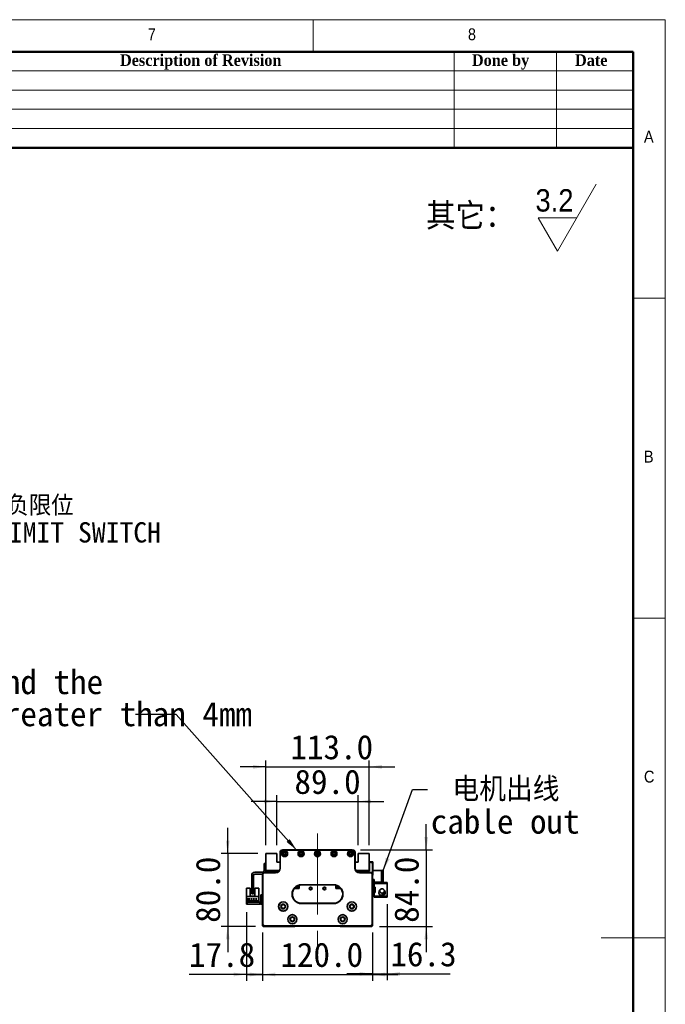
# Model space of a CAD drawing. Header units: millimetres. Extents: x 35 to 2905, y 35 to 2044.
# Tile 7 of 7: x 2199 to 2905, y 967 to 2044. Entities that reach past the tile are written whole.
import ezdxf

# ---------------------------------------------------------------- set-up
doc = ezdxf.new("R2010")
doc.units = ezdxf.units.MM
doc.header["$LTSCALE"] = 7
doc.linetypes.add('CENTERX2', pattern=[20.32, 12.7, -2.54, 2.54, -2.54])
doc.layers.add('黑色实线', color=7, linetype='Continuous')
doc.styles.add('SLDTEXTSTYLE0', font='Gothic.ttf', dxfattribs={"width": 0.913, "bigfont": 'bigfont'})
doc.styles.add('SLDTEXTSTYLE1', font='Gothic.ttf', dxfattribs={"width": 0.913})
doc.styles.add('SLDTEXTSTYLE2', font='timesbd.ttf', dxfattribs={"width": 0.933})
doc.styles.add('SLDTEXTSTYLE8', font='txt')
doc.styles.add('SLDTEXTSTYLE9', font='txt', dxfattribs={"bigfont": 'bigfont'})
doc.dimstyles.new('SLDDIMSTYLE0', dxfattribs={"dimtxt": 26.6, "dimasz": 14, "dimexe": 0, "dimexo": 0.0625, "dimgap": 6.65, "dimtad": 2, "dimdec": 1, "dimrnd": 1e-09, "dimzin": 4, "dimdsep": 46, "dimtxsty": 'SLDTEXTSTYLE8', "dimsah": 1, "dimcen": 0.09, "dimadec": 0, "dimazin": 1, "dimtfac": 1, "dimtdec": 1, "dimtmove": 0, "dimatfit": 0, "dimfxl": 0, "dimfrac": 2, "dimtolj": 1, "dimtzin": 12, "dimarcsym": 0})
doc.dimstyles.new('SLDDIMSTYLE1', dxfattribs={"dimtxt": 26.6, "dimasz": 14, "dimexe": 0, "dimexo": 0.0625, "dimgap": 6.65, "dimtad": 2, "dimdec": 1, "dimrnd": 1e-09, "dimzin": 12, "dimdsep": 46, "dimtxsty": 'SLDTEXTSTYLE8', "dimsah": 1, "dimcen": 0.09, "dimadec": 0, "dimazin": 3, "dimtfac": 1, "dimtdec": 1, "dimtmove": 0, "dimatfit": 0, "dimfxl": 0, "dimfrac": 2, "dimtolj": 1, "dimtzin": 12, "dimarcsym": 0})
doc.dimstyles.new('SLDDIMSTYLE2', dxfattribs={"dimtxt": 0.18, "dimasz": 14, "dimexe": 0, "dimexo": 0.0625, "dimgap": 0, "dimtad": 0, "dimtih": 1, "dimtoh": 1, "dimdec": 0, "dimrnd": 1e-09, "dimzin": 0, "dimdsep": 46, "dimtxsty": 'Standard', "dimsah": 1, "dimcen": 0.09, "dimadec": 0, "dimazin": 0, "dimtfac": 14, "dimtdec": 0, "dimtofl": 0, "dimtmove": 0, "dimatfit": 3, "dimfxl": 0, "dimfrac": 2, "dimtolj": 1, "dimtzin": 0, "dimarcsym": 0})

# ---------------------------------------------------------------- blocks, each defined once
blk = doc.blocks.new('SW_SFSYMBOL_0')
at = {"color": 0, "linetype": 'Continuous', "lineweight": 18}
for p, q in [((24, -36.7), (66.5, 36.8)), ((24, -36.7), (2.8, 0)), ((45.2, 0), (2.8, 0))]:
    blk.add_line(p, q, dxfattribs=at)
at = {"color": 0, "linetype": 'Continuous', "lineweight": 18, "insert": (0, 31.3), "char_height": 24.5, "attachment_point": 1, "style": 'SLDTEXTSTYLE1'}
blk.add_mtext('3.2', dxfattribs=at)
blk = doc.blocks.new('_D')
at = {"layer": '黑色实线'}
for p, q in [((2464.7, 1045.6), (2464.7, 992.6)), ((2584.7, 1045.6), (2584.7, 992.6)), ((2464.7, 999.6), (2436.7, 999.6)), ((2464.7, 999.6), (2584.7, 999.6)), ((2584.7, 999.6), (2612.7, 999.6))]:
    blk.add_line(p, q, dxfattribs=at)
for points in [[(2464.7, 999.6), (2450.7, 1001.7), (2450.7, 997.5)], [(2584.7, 999.6), (2598.7, 997.5), (2598.7, 1001.7)]]:
    blk.add_solid(points, dxfattribs=at)
at = {"layer": '黑色实线', "insert": (2484.1, 1034.5), "char_height": 26.6, "attachment_point": 1, "style": 'SLDTEXTSTYLE8'}
blk.add_mtext('120.0', dxfattribs=at)
blk = doc.blocks.new('_D_1')
at = {"layer": '黑色实线'}
for p, q in [((2446.9, 1067.8), (2446.9, 992.6)), ((2464.7, 1045.6), (2464.7, 992.6)), ((2446.9, 999.6), (2384.2, 999.6)), ((2446.9, 999.6), (2464.7, 999.6)), ((2464.7, 999.6), (2492.7, 999.6))]:
    blk.add_line(p, q, dxfattribs=at)
for points in [[(2446.9, 999.6), (2432.9, 1001.7), (2432.9, 997.5)], [(2464.7, 999.6), (2478.7, 997.5), (2478.7, 1001.7)]]:
    blk.add_solid(points, dxfattribs=at)
at = {"layer": '黑色实线', "insert": (2384.2, 1034.5), "char_height": 26.6, "attachment_point": 1, "style": 'SLDTEXTSTYLE8'}
blk.add_mtext('17.8', dxfattribs=at)
blk = doc.blocks.new('_D_2')
at = {"layer": '黑色实线'}
for p, q in [((2601, 1076.4), (2601, 993.2)), ((2584.7, 1045.6), (2584.7, 993.2)), ((2584.7, 1000.2), (2556.7, 1000.2)), ((2584.7, 1000.2), (2601, 1000.2)), ((2601, 1000.2), (2669.9, 1000.2))]:
    blk.add_line(p, q, dxfattribs=at)
for points in [[(2584.7, 1000.2), (2570.7, 1002.3), (2570.7, 998.1)], [(2601, 1000.2), (2615, 998.1), (2615, 1002.3)]]:
    blk.add_solid(points, dxfattribs=at)
at = {"layer": '黑色实线', "insert": (2604.4, 1035.1), "char_height": 26.6, "attachment_point": 1, "style": 'SLDTEXTSTYLE8'}
blk.add_mtext('16.3', dxfattribs=at)
blk = doc.blocks.new('_D_3')
at = {"layer": '黑色实线'}
for p, q in [((2643.6, 1136), (2643.6, 1164)), ((2571.6, 1136), (2650.6, 1136)), ((2643.6, 1136), (2643.6, 1052)), ((2592.6, 1052), (2650.6, 1052)), ((2643.6, 1052), (2643.6, 1024))]:
    blk.add_line(p, q, dxfattribs=at)
for points in [[(2643.6, 1136), (2645.7, 1150), (2641.5, 1150)], [(2643.6, 1052), (2641.5, 1038), (2645.7, 1038)]]:
    blk.add_solid(points, dxfattribs=at)
at = {"layer": '黑色实线', "insert": (2608.7, 1056.1), "char_height": 26.6, "attachment_point": 1, "rotation": 90, "style": 'SLDTEXTSTYLE8'}
blk.add_mtext('84.0', dxfattribs=at)
blk = doc.blocks.new('_D_4')
at = {"layer": '黑色实线'}
for p, q in [((2480.2, 1140.9), (2480.2, 1195.8)), ((2569.2, 1140.9), (2569.2, 1195.8)), ((2480.2, 1188.8), (2452.2, 1188.8)), ((2480.2, 1188.8), (2569.2, 1188.8)), ((2569.2, 1188.8), (2597.2, 1188.8))]:
    blk.add_line(p, q, dxfattribs=at)
for points in [[(2480.2, 1188.8), (2466.2, 1190.9), (2466.2, 1186.7)], [(2569.2, 1188.8), (2583.2, 1186.7), (2583.2, 1190.9)]]:
    blk.add_solid(points, dxfattribs=at)
at = {"layer": '黑色实线', "insert": (2499.5, 1223.7), "char_height": 26.6, "attachment_point": 1, "style": 'SLDTEXTSTYLE8'}
blk.add_mtext('89.0', dxfattribs=at)
blk = doc.blocks.new('_D_5')
at = {"layer": '黑色实线'}
for p, q in [((2468.2, 1140.9), (2468.2, 1233.7)), ((2581.2, 1140.9), (2581.2, 1233.7)), ((2468.2, 1226.7), (2440.2, 1226.7)), ((2468.2, 1226.7), (2581.2, 1226.7)), ((2581.2, 1226.7), (2609.2, 1226.7))]:
    blk.add_line(p, q, dxfattribs=at)
for points in [[(2468.2, 1226.7), (2454.2, 1228.8), (2454.2, 1224.6)], [(2581.2, 1226.7), (2595.2, 1224.6), (2595.2, 1228.8)]]:
    blk.add_solid(points, dxfattribs=at)
at = {"layer": '黑色实线', "insert": (2495.1, 1261.6), "char_height": 26.6, "attachment_point": 1, "style": 'SLDTEXTSTYLE8'}
blk.add_mtext('113.0', dxfattribs=at)
blk = doc.blocks.new('_D_6')
at = {"layer": '黑色实线'}
for p, q in [((2426.5, 1132), (2426.5, 1160)), ((2459.3, 1132), (2419.5, 1132)), ((2426.5, 1132), (2426.5, 1052)), ((2456.8, 1052), (2419.5, 1052)), ((2426.5, 1052), (2426.5, 1024))]:
    blk.add_line(p, q, dxfattribs=at)
for points in [[(2426.5, 1132), (2428.6, 1146), (2424.4, 1146)], [(2426.5, 1052), (2424.4, 1038), (2428.6, 1038)]]:
    blk.add_solid(points, dxfattribs=at)
at = {"layer": '黑色实线', "insert": (2391.6, 1056.1), "char_height": 26.6, "attachment_point": 1, "rotation": 90, "style": 'SLDTEXTSTYLE8'}
blk.add_mtext('80.0', dxfattribs=at)
blk = doc.blocks.new('SW_NOTE_3')
at = {"layer": '黑色实线', "color": 0, "char_height": 26.6, "attachment_point": 1}
for s, insert, style in [(' 电机出线', (3.6, 13.6), 'SLDTEXTSTYLE9'), ('cable out', (3.6, -21.6), 'SLDTEXTSTYLE8')]:
    blk.add_mtext(s, dxfattribs=dict(at, insert=insert, style=style))
blk = doc.blocks.new('SW_NOTE_4')
at = {"layer": '黑色实线', "color": 0, "char_height": 26.6, "attachment_point": 1, "style": 'SLDTEXTSTYLE8'}
for s, insert in [('The distance between the load plate and the ', (-813.7, 48.8)), ('steel belt protection belt shall be greater than 4mm', (-813.7, 13.7))]:
    blk.add_mtext(s, dxfattribs=dict(at, insert=insert))
blk = doc.blocks.new('SW_NOTE_6')
at = {"layer": '黑色实线', "color": 0, "attachment_point": 2}
for s, insert, char_height, style in [('光电负限位', (71.6, 11.2), 22.23, 'SLDTEXTSTYLE9'), ('NEGATIVE LIMIT SWITCH', (69.5, -18.1), 22.225, 'SLDTEXTSTYLE8')]:
    blk.add_mtext(s, dxfattribs=dict(at, insert=insert, char_height=char_height, style=style))

msp = doc.modelspace()

# ---------------------------------------------------------------- linework, layer by layer
at = {"color": 7, "linetype": 'Continuous', "lineweight": 18}
for p, q in [((2905, 2044), (35, 2044)), ((2520, 2009), (2520, 2044)), ((2905, 35), (2905, 2044)), ((70, 2009), (2870, 2009)), ((2674, 2009), (2674, 1904)), ((2786, 2009), (2786, 1904)), ((2870, 2009), (2870, 1904)), ((2870, 2009), (2870, 70)), ((2030, 1988), (2870, 1988)), ((2030, 1967), (2870, 1967)), ((2030, 1946), (2870, 1946)), ((2030, 1925), (2870, 1925)), ((2905, 1739.5), (2870, 1739.5)), ((2870, 1389.5), (2905, 1389.5)), ((2905, 1039.5), (2835, 1039.5))]:
    msp.add_line(p, q, dxfattribs=at)
at = {"color": 7, "linetype": 'Continuous', "lineweight": 50}
for p, q in [((2870, 2009), (70, 2009)), ((2870, 2009), (2870, 70)), ((2870, 1904), (2030, 1904))]:
    msp.add_line(p, q, dxfattribs=at)
at = {"color": 7, "linetype": 'Continuous', "lineweight": 35}
for p, q in [((2480.2296001, 1131.9701923), (2468.2296019, 1131.9701923)), ((2468.2296019, 1131.9701923), (2468.2296019, 1113.4701884)), ((2480.2296001, 1122.4701917), (2480.2296001, 1131.9701923)), ((2483.7106679, 1133.1701903), (2483.7106679, 1131.1701862)), ((2483.7106679, 1133.1701903), (2483.7414127, 1133.1701903)), ((2483.7106679, 1131.1701862), (2483.7347407, 1131.1701862)), ((2483.7347407, 1115.9701897), (2483.7347407, 1132.9701869)), ((2483.7347407, 1132.9701869), (2484.0347383, 1132.9701869)), ((2484.0347383, 1132.9701869), (2484.0347383, 1115.9701897)), ((2486.7347393, 1135.970193), (2562.7347406, 1135.970193)), ((2486.7347393, 1135.970193), (2486.7347393, 1135.6701879)), ((2562.7347406, 1135.6701879), (2486.7347393, 1135.6701879)), ((2562.7347406, 1135.970193), (2562.7347406, 1135.6701879)), ((2565.4347379, 1115.9701897), (2565.4347379, 1132.9701869)), ((2565.7347392, 1132.9701869), (2565.4347379, 1132.9701869)), ((2565.7280635, 1133.1701903), (2565.7578696, 1133.1701903)), ((2565.7347392, 1132.9701869), (2565.7347392, 1115.9701897)), ((2565.7578696, 1131.1701862), (2565.7347392, 1131.1701862)), ((2565.7578696, 1133.1701903), (2565.7578696, 1131.1701862)), ((2581.2295999, 1131.9701923), (2569.2296017, 1131.9701923)), ((2569.2296017, 1131.9701923), (2569.2296017, 1122.4701917)), ((2581.2295999, 1113.4701884), (2581.2295999, 1131.9701923)), ((2466.2296016, 1120.9701887), (2468.2296019, 1120.9701887)), ((2466.2296016, 1119.9701904), (2466.2296016, 1120.9701887)), ((2483.7347407, 1122.4701917), (2480.2296001, 1122.4701917)), ((2569.2296017, 1122.4701917), (2565.7347392, 1122.4701917)), ((2581.2295999, 1122.970189), (2584.929603, 1122.970189)), ((2584.929603, 1121.9701907), (2581.2295999, 1121.9701907)), ((2581.2295999, 1120.4701914), (2581.7296009, 1120.4701914)), ((2581.7296009, 1120.4701914), (2581.7296009, 1112.4701901)), ((2584.929603, 1121.9701907), (2584.929603, 1122.970189)), ((2584.929603, 1122.970189), (2585.2296006, 1122.6701914)), ((2584.929603, 1108.9701904), (2584.929603, 1121.9701907)), ((2584.929603, 1121.9701907), (2585.2296006, 1121.8459262)), ((2585.2296006, 1122.6701914), (2585.2296006, 1121.8459262)), ((2585.2296006, 1121.8459262), (2585.2296006, 1109.0944549)), ((2464.7295985, 1111.470188), (2456.2296037, 1111.470188)), ((2464.7295985, 1109.4701914), (2456.2296037, 1109.4701914)), ((2465.0347371, 1109.4701914), (2464.7347394, 1109.4701914)), ((2464.7347394, 1054.4701899), (2464.7347394, 1109.4701914)), ((2465.0347371, 1109.4701914), (2465.0347371, 1054.5944544)), ((2468.2296019, 1119.9701904), (2466.2296016, 1119.9701904)), ((2466.2296016, 1119.9701904), (2466.2296016, 1112.9701911)), ((2466.2347387, 1110.6701894), (2466.2347387, 1110.9701908)), ((2466.2347387, 1110.9701908), (2478.734738, 1110.9701908)), ((2478.734738, 1110.6701894), (2466.2347387, 1110.6701894)), ((2468.2296019, 1113.4701884), (2483.0648664, 1113.4701884)), ((2468.2296019, 1113.4701884), (2468.2296019, 1112.9701911)), ((2470.2296022, 1113.4701884), (2469.2296002, 1112.4701901)), ((2469.2296002, 1112.4701901), (2469.2296002, 1110.9701908)), ((2470.7296032, 1112.4701901), (2469.7296012, 1111.470188)), ((2469.7296012, 1111.470188), (2469.7296012, 1110.9701908)), ((2470.7296032, 1112.3701884), (2469.8296029, 1111.470188)), ((2469.8296029, 1111.470188), (2469.8296029, 1110.9701908)), ((2482.3054548, 1112.4701901), (2470.7296032, 1112.4701901)), ((2482.2046112, 1112.3701884), (2470.7296032, 1112.3701884)), ((2478.734738, 1110.6701894), (2478.734738, 1110.9701908)), ((2481.3617084, 1113.2630846), (2481.1546009, 1113.4701884)), ((2482.7347387, 1112.9701911), (2482.0688132, 1112.9701911)), ((2484.0347383, 1115.9701897), (2483.7347407, 1115.9701897)), ((2565.7347392, 1115.9701897), (2565.4347379, 1115.9701897)), ((2566.4046135, 1113.4701884), (2581.2295999, 1113.4701884)), ((2567.3903886, 1112.9701911), (2566.7347413, 1112.9701911)), ((2578.7296023, 1112.4701901), (2567.1640251, 1112.4701901)), ((2578.7296023, 1112.3701884), (2567.2648687, 1112.3701884)), ((2568.3046009, 1113.4701884), (2568.0974934, 1113.2630846)), ((2570.7347382, 1110.9701908), (2583.2347412, 1110.9701908)), ((2570.7347382, 1110.9701908), (2570.7347382, 1110.6701894)), ((2583.2347412, 1110.6701894), (2570.7347382, 1110.6701894)), ((2579.7296006, 1111.470188), (2578.7296023, 1112.4701901)), ((2579.6296027, 1111.470188), (2578.7296023, 1112.3701884)), ((2580.2296016, 1112.4701901), (2579.2295996, 1113.4701884)), ((2579.6296027, 1110.9701908), (2579.6296027, 1111.470188)), ((2579.7296006, 1110.9701908), (2579.7296006, 1111.470188)), ((2580.2296016, 1110.9701908), (2580.2296016, 1112.4701901)), ((2581.7296009, 1112.4701901), (2580.2296016, 1112.4701901)), ((2581.7296009, 1113.4701884), (2581.2295999, 1113.4701884)), ((2583.2347412, 1110.9701908), (2583.2347412, 1110.6701894)), ((2584.4347391, 1054.5944544), (2584.4347391, 1109.4701914)), ((2584.7347405, 1109.4701914), (2584.4347391, 1109.4701914)), ((2584.7347405, 1109.4701914), (2584.7347405, 1054.4701899)), ((2594.6402315, 1113.4701884), (2585.2296006, 1113.4701884)), ((2594.6402315, 1100.4701881), (2594.6402315, 1113.4701884)), ((2594.6402315, 1113.4701884), (2596.6402281, 1113.4701884)), ((2596.6402281, 1113.4701884), (2596.6402281, 1100.4701881)), ((2452.729604, 1107.9701884), (2452.729604, 1088.970189)), ((2454.7296006, 1107.9701884), (2454.7296006, 1088.970189)), ((2584.7347405, 1108.9701904), (2584.929603, 1108.9701904)), ((2584.929603, 1107.9701884), (2584.7347405, 1107.9701884)), ((2586.6402302, 1103.4701905), (2584.7347405, 1103.4701905)), ((2584.929603, 1108.9701904), (2585.2296006, 1109.0944549)), ((2584.929603, 1107.9701884), (2584.929603, 1108.9701904)), ((2585.2296006, 1108.2701898), (2584.929603, 1107.9701884)), ((2585.2296006, 1109.0944549), (2585.2296006, 1108.2701898)), ((2586.6402302, 1100.4701881), (2586.6402302, 1103.4701905)), ((2594.6402315, 1100.4701881), (2586.6402302, 1100.4701881)), ((2586.6402302, 1100.4701881), (2586.6402302, 1099.2701901)), ((2586.6402302, 1095.2701895), (2586.6402302, 1099.2701901)), ((2586.6402302, 1099.2701901), (2601.0402281, 1099.2701901)), ((2592.6402274, 1100.4701881), (2592.6402274, 1100.2701884)), ((2601.0402281, 1100.2701884), (2592.6402274, 1100.2701884)), ((2596.6402281, 1100.4701881), (2594.6402315, 1100.4701881)), ((2601.0402281, 1100.2701884), (2601.0402281, 1099.2701901)), ((2601.0402281, 1099.2701901), (2601.0402281, 1085.2701897)), ((2446.9347361, 1094.1670826), (2451.2347419, 1094.1670826)), ((2446.9347361, 1094.1670826), (2446.9347361, 1084.8670835)), ((2451.2347419, 1085.167083), (2451.2347419, 1094.1670826)), ((2452.729604, 1088.970189), (2454.7296006, 1088.970189)), ((2452.729604, 1087.9701907), (2452.729604, 1088.970189)), ((2454.7296006, 1087.9701907), (2452.729604, 1087.9701907)), ((2454.7296006, 1088.970189), (2454.7296006, 1087.9701907)), ((2456.2347371, 1094.1670826), (2456.2347371, 1085.167083)), ((2456.2347371, 1094.1670826), (2460.5347428, 1094.1670826)), ((2460.5347428, 1094.1670826), (2460.5347428, 1084.8670835)), ((2499.3107252, 1093.5701905), (2504.7296014, 1093.5701905)), ((2499.3887216, 1093.6701903), (2504.7296014, 1093.6701903)), ((2499.6353973, 1093.9701898), (2502.0296022, 1093.9701898)), ((2502.6296012, 1094.5701907), (2502.0296022, 1093.9701898)), ((2502.0296022, 1093.9701898), (2502.2296019, 1093.9701898)), ((2502.2296019, 1093.9701898), (2502.729601, 1094.470189)), ((2502.6296012, 1094.5701907), (2502.6296012, 1096.3467164)), ((2502.729601, 1094.470189), (2502.729601, 1096.3978833)), ((2502.729601, 1094.5701907), (2502.9296007, 1094.7701903)), ((2502.9296007, 1094.7701903), (2502.9296007, 1096.4960298)), ((2503.229602, 1095.0701898), (2502.9296007, 1094.7701903)), ((2503.229602, 1095.0701898), (2503.229602, 1096.6330981)), ((2504.7296014, 1093.5701905), (2504.7296014, 1097.1513195)), ((2507.2347399, 1097.7701908), (2507.2347399, 1097.4701895)), ((2507.2347399, 1097.7701908), (2542.2347391, 1097.7701908)), ((2542.2347391, 1097.4701895), (2507.2347399, 1097.4701895)), ((2542.2347391, 1097.7701908), (2542.2347391, 1097.4701895)), ((2544.7296005, 1097.1539719), (2544.7296005, 1093.5701905)), ((2544.7296005, 1093.6701903), (2550.0807583, 1093.6701903)), ((2544.7296005, 1093.5701905), (2550.1587529, 1093.5701905)), ((2545.7296006, 1096.8396059), (2545.7296006, 1093.6701903)), ((2546.2296016, 1096.6375834), (2546.2296016, 1095.0701898)), ((2546.2296016, 1095.0701898), (2546.7296008, 1094.5701907)), ((2546.7296008, 1096.4030614), (2546.7296008, 1094.470189)), ((2546.7296008, 1094.470189), (2547.2296018, 1093.9701898)), ((2546.8296006, 1096.3520399), (2546.8296006, 1094.5701907)), ((2546.8296006, 1094.5701907), (2547.4296015, 1093.9701898)), ((2547.2296018, 1093.9701898), (2547.4296015, 1093.9701898)), ((2547.4296015, 1093.9701898), (2549.8340808, 1093.9701898)), ((2586.6402302, 1095.2701895), (2586.6402302, 1094.7701903)), ((2587.6402285, 1095.2701895), (2586.6402302, 1095.2701895)), ((2586.6402302, 1094.7701903), (2586.6402302, 1089.7701895)), ((2587.6402285, 1094.7701903), (2586.6402302, 1094.7701903)), ((2586.6402302, 1089.2701904), (2586.6402302, 1089.7701895)), ((2586.6402302, 1089.7701895), (2587.6402285, 1089.7701895)), ((2586.6402302, 1085.2701897), (2586.6402302, 1089.2701904)), ((2586.6402302, 1089.2701904), (2587.6402285, 1089.2701904)), ((2587.6402285, 1089.2701904), (2587.6402285, 1095.2701895)), ((2592.0894582, 1090.0671603), (2591.9902313, 1089.2701904)), ((2592.3241366, 1090.7050846), (2592.1889681, 1090.3892489)), ((2592.2010083, 1090.8492254), (2592.2350202, 1090.8603864)), ((2592.3568744, 1090.6889765), (2592.2344167, 1090.7492349)), ((2592.2350202, 1090.8603864), (2592.6187847, 1091.4353812)), ((2592.3951033, 1090.7816151), (2592.2350202, 1090.8603864)), ((2597.5319508, 1089.8231445), (2597.5593615, 1089.8438776)), ((2446.9347361, 1084.8670835), (2446.9347361, 1078.6670829)), ((2460.5347428, 1084.8670835), (2446.9347361, 1084.8670835)), ((2446.9347361, 1076.6670825), (2446.9347361, 1078.6670829)), ((2446.9347361, 1078.6670829), (2447.9347382, 1078.6670829)), ((2460.2347378, 1079.9670825), (2447.2347412, 1079.9670825)), ((2447.2347412, 1079.9670825), (2447.2347412, 1079.2670828)), ((2447.2347412, 1079.2670828), (2460.2347378, 1079.2670828)), ((2447.9347382, 1078.6670829), (2447.9347382, 1076.6670825)), ((2461.7347408, 1078.6670829), (2447.9347382, 1078.6670829)), ((2450.6747413, 1082.2170833), (2448.1747363, 1082.2170833)), ((2448.1747363, 1082.2170833), (2448.1747363, 1081.917082)), ((2448.1747363, 1081.917082), (2450.6747413, 1081.917082)), ((2450.6747413, 1081.917082), (2450.6747413, 1082.2170833)), ((2456.2347371, 1085.167083), (2451.2347419, 1085.167083)), ((2451.7147381, 1082.2170833), (2451.7147381, 1081.917082)), ((2453.2147411, 1082.2170833), (2451.7147381, 1082.2170833)), ((2451.7147381, 1081.917082), (2453.2147411, 1081.917082)), ((2453.2147411, 1081.917082), (2453.2147411, 1082.2170833)), ((2455.7547409, 1082.2170833), (2454.2547379, 1082.2170833)), ((2454.2547379, 1082.2170833), (2454.2547379, 1081.917082)), ((2454.2547379, 1081.917082), (2455.7547409, 1081.917082)), ((2455.7547409, 1081.917082), (2455.7547409, 1082.2170833)), ((2458.2947407, 1082.2170833), (2456.7947376, 1082.2170833)), ((2456.7947376, 1082.2170833), (2456.7947376, 1081.917082)), ((2456.7947376, 1081.917082), (2458.2947407, 1081.917082)), ((2458.2947407, 1081.917082), (2458.2947407, 1082.2170833)), ((2460.2347378, 1079.2670828), (2460.2347378, 1079.9670825)), ((2460.5347428, 1078.6670829), (2460.5347428, 1084.8670835)), ((2461.7347408, 1078.6670829), (2461.7347408, 1076.6670825)), ((2462.7347428, 1085.6670821), (2462.7347428, 1086.6670823)), ((2462.7347428, 1086.6670823), (2464.7347394, 1086.6670823)), ((2464.7347394, 1085.6670821), (2462.7347428, 1085.6670821)), ((2462.7347428, 1077.6670827), (2462.7347428, 1085.6670821)), ((2462.7347428, 1077.6670827), (2464.7347394, 1077.6670827)), ((2462.7347428, 1076.6670825), (2462.7347428, 1077.6670827)), ((2507.2347399, 1077.4701899), (2507.2347399, 1077.1701895)), ((2507.2347399, 1077.4701899), (2542.2347391, 1077.4701899)), ((2542.2347391, 1077.1701895), (2507.2347399, 1077.1701895)), ((2542.2347391, 1077.4701899), (2542.2347391, 1077.1701895)), ((2586.6402302, 1085.2701897), (2586.6402302, 1084.0701899)), ((2601.0402281, 1085.2701897), (2586.6402302, 1085.2701897)), ((2592.6402274, 1084.0701899), (2586.6402302, 1084.0701899)), ((2592.2350202, 1087.6799943), (2592.2010083, 1087.6911534)), ((2592.6402274, 1084.2701895), (2601.0402281, 1084.2701895)), ((2592.6402274, 1084.2701895), (2592.6402274, 1084.0701899)), ((2601.0402281, 1085.2701897), (2601.0402281, 1084.2701895)), ((2447.9347382, 1076.6670825), (2446.9347361, 1076.6670825)), ((2461.7347408, 1076.6670825), (2447.9347382, 1076.6670825)), ((2464.7347394, 1076.6670825), (2462.7347428, 1076.6670825)), ((2465.0347371, 1054.5944544), (2464.7347394, 1054.4701899)), ((2466.7347398, 1052.4701895), (2464.7347394, 1054.4701899)), ((2464.7347394, 1052.9701896), (2464.7347394, 1054.4701899)), ((2465.7347377, 1051.9701895), (2464.7347394, 1052.9701896)), ((2465.0347371, 1054.5944544), (2466.8590043, 1052.77019)), ((2499.7347396, 1051.9701895), (2465.7347377, 1051.9701895)), ((2466.8590043, 1052.77019), (2466.7347398, 1052.4701895)), ((2582.7347401, 1052.4701895), (2466.7347398, 1052.4701895)), ((2466.8590043, 1052.77019), (2582.6104756, 1052.77019)), ((2499.7347396, 1051.9701895), (2500.2347387, 1052.4701895)), ((2549.7347403, 1051.9701895), (2549.2347393, 1052.4701895)), ((2583.7347384, 1051.9701895), (2549.7347403, 1051.9701895)), ((2582.6104756, 1052.77019), (2584.4347391, 1054.5944544)), ((2582.6104756, 1052.77019), (2582.7347401, 1052.4701895)), ((2584.7347405, 1054.4701899), (2582.7347401, 1052.4701895)), ((2583.7347384, 1051.9701895), (2584.7347405, 1052.9701896)), ((2584.4347391, 1054.5944544), (2584.7347405, 1054.4701899)), ((2584.7347405, 1052.9701896), (2584.7347405, 1054.4701899))]:
    msp.add_line(p, q, dxfattribs=at)
at = {"color": 7, "linetype": 'Continuous', "lineweight": 35, "flags": 128}
msp.add_lwpolyline([(2461.7347408, 1076.6670825), (2462.3200137, 1076.7247267), (2462.7347428, 1076.8386554)], dxfattribs=at)
at = {"color": 7, "linetype": 'Continuous', "lineweight": 35}
for centre, radius in [((2488.7347394, 1131.7201899), 3.25), ((2488.7347394, 1131.7201899), 3), ((2488.7347394, 1131.7201899), 1.6), ((2488.7347394, 1131.7201899), 1.25), ((2506.7347394, 1131.7201899), 3.25), ((2506.7347394, 1131.7201899), 3), ((2506.7347394, 1131.7201899), 1.6), ((2506.7347394, 1131.7201899), 1.25), ((2524.7347394, 1131.7201899), 3.25), ((2524.7347394, 1131.7201899), 3), ((2524.7347394, 1131.7201899), 1.6), ((2524.7347394, 1131.7201899), 1.25), ((2542.7347394, 1131.7201899), 3.25), ((2542.7347394, 1131.7201899), 3), ((2542.7347394, 1131.7201899), 1.6), ((2542.7347394, 1131.7201899), 1.25), ((2560.7347394, 1131.7201899), 3.25), ((2560.7347394, 1131.7201899), 3), ((2560.7347394, 1131.7201899), 1.6), ((2560.7347394, 1131.7201899), 1.25), ((2517.2296014, 1093.6701899), 1.525), ((2517.2296014, 1093.6701899), 1.25), ((2532.2296014, 1093.6701899), 1.525), ((2532.2296014, 1093.6701899), 1.25), ((2487.2347394, 1074.0007131), 5.025), ((2487.2347394, 1074.0007131), 5), ((2562.2347394, 1074.0007131), 5.025), ((2562.2347394, 1074.0007131), 5), ((2487.2347394, 1074.0007131), 2.65), ((2487.2347394, 1074.0007131), 2.1), ((2562.2347394, 1074.0007131), 2.65), ((2562.2347394, 1074.0007131), 2.1), ((2497.2347394, 1060.0007131), 5.025), ((2497.2347394, 1060.0007131), 5), ((2497.2347394, 1060.0007131), 2.65), ((2497.2347394, 1060.0007131), 2.1), ((2552.2347394, 1060.0007131), 5.025), ((2552.2347394, 1060.0007131), 5), ((2552.2347394, 1060.0007131), 2.65), ((2552.2347394, 1060.0007131), 2.1)]:
    msp.add_circle(centre, radius, dxfattribs=at)
for centre, radius, start, end in [((2486.7347394, 1132.9701899), 3, 90, 180), ((2486.7347394, 1132.9701899), 2.7, 90, 180), ((2562.7347394, 1132.9701899), 3, 0, 90), ((2562.7347394, 1132.9701899), 2.7, 0, 90), ((2456.2296014, 1107.9701899), 3.5, 90, 180), ((2456.2296014, 1107.9701899), 1.5, 90, 180), ((2464.7296014, 1112.9701899), 1.5, 270, 0), ((2466.2347394, 1109.4701899), 1.5, 90, 180), ((2466.2347394, 1109.4701899), 1.2, 90, 180), ((2464.7296014, 1112.9701899), 3.5, 325.1500954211, 0), ((2478.7347394, 1115.9701899), 5.3, 270, 0), ((2478.7347394, 1115.9701899), 5, 270, 0), ((2482.0688149, 1113.9701899), 1, 225, 270), ((2570.7347394, 1115.9701899), 5.3, 180, 270), ((2570.7347394, 1115.9701899), 5, 180, 270), ((2567.3903878, 1113.9701899), 1, 270, 315), ((2583.2347394, 1109.4701899), 1.5, 0, 90), ((2583.2347394, 1109.4701899), 1.2, 0, 90), ((2507.2347394, 1087.4701899), 10.3, 90, 270), ((2507.2347394, 1087.4701899), 10, 90, 270), ((2542.2347394, 1087.4701899), 10.3, 270, 90), ((2542.2347394, 1087.4701899), 10, 270, 90), ((2595.2402287, 1089.2701899), 3.4, 207.8854130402, 44.3134751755), ((2595.2402287, 1089.2701899), 3.45, 237.5742082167, 0), ((2595.2402287, 1089.2701899), 2.5, 274.0682455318, 11.0547454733), ((2595.2402287, 1089.2701899), 2.6, 277.2742732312, 10.9089677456), ((2595.2402287, 1089.2701899), 3.45, 0, 47.8989058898), ((2461.7347394, 1079.6670829), 1, 270, 0)]:
    msp.add_arc(centre, radius, start, end, dxfattribs=at)
for points, knots in [([(2593.0666167, 1092.196879), (2592.8848228, 1091.8378685), (2592.5517061, 1091.1800226), (2592.0921926, 1090.1207816), (2591.8723248, 1089.3001967), (2591.8163024, 1088.6304532), (2591.9195818, 1088.0701101), (2592.1443054, 1087.4666453), (2592.5974977, 1086.8697053), (2593.2823849, 1086.4320736), (2594.0062408, 1086.1948677), (2594.7683597, 1086.1918074), (2595.4774118, 1086.4263885), (2595.6573887, 1086.5474706), (2595.6103084, 1086.5838614), (2595.593645, 1086.5967414)], [0, 0, 0, 0, 0.1800957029, 0.3300049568, 0.4496457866, 0.539747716, 0.5746207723, 0.6053223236, 0.6784006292, 0.7214052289, 0.761980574, 0.829160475, 0.8886691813, 0.9605959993, 1, 1, 1, 1]), ([(2596.6296334, 1093.0333482), (2596.8787343, 1092.8035314), (2597.3774954, 1092.3433819), (2597.7823758, 1091.4260886), (2597.8237009, 1090.5085754), (2597.543529, 1089.7135359), (2597.0326776, 1089.0970575), (2596.3393119, 1088.6868567), (2595.5320173, 1088.5224676), (2594.6927639, 1088.6266051), (2593.9139529, 1088.9973415), (2593.2931319, 1089.5987115), (2592.9022916, 1090.361553), (2592.8153089, 1091.2064719), (2592.9194568, 1091.964771), (2593.263961, 1092.5574761), (2593.7949272, 1092.9783183), (2594.5285319, 1093.223663), (2595.2747574, 1093.3016422), (2595.8187181, 1093.3286848), (2596.077709, 1093.3137122), (2596.1627342, 1093.3187412), (2596.1850601, 1093.3072777), (2596.2592372, 1093.2752642), (2596.4153539, 1093.1867446), (2596.5474358, 1093.092191), (2596.6296334, 1093.0333482)], [0, 0, 0, 0, 0.064816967, 0.1297794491, 0.1897323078, 0.2426173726, 0.2944127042, 0.3462429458, 0.3987233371, 0.4521991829, 0.506601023, 0.5614518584, 0.6160507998, 0.6697715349, 0.7270689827, 0.7653768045, 0.8036905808, 0.8589080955, 0.9142283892, 0.9495544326, 0.9640004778, 0.9648504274, 0.9657584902, 0.9687098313, 0.9805274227, 1, 1, 1, 1]), ([(2597.4646348, 1088.1291246), (2597.5667246, 1088.3761106), (2597.7603239, 1088.8444861), (2597.8047499, 1089.3537013), (2597.7189097, 1089.6572925), (2597.6925407, 1089.7505516)], [0, 0, 0, 0, 0.435957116, 0.8267334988, 1, 1, 1, 1])]:
    msp.add_open_spline(points, degree=3, knots=knots, dxfattribs=at)
at = {"layer": '黑色实线', "linetype": 'CENTERX2', "lineweight": 18}
msp.add_line((2524.7347394, 1153.9201899), (2524.7347394, 1010.0201899), dxfattribs=at)

# ---------------------------------------------------------------- block references
at = {"color": 7, "linetype": 'Continuous', "lineweight": 18}
msp.add_blockref('SW_SFSYMBOL_0', (2763.0297553, 1827.3217311), dxfattribs=at)
at = {"layer": '黑色实线', "color": 7}
msp.add_blockref('SW_NOTE_6', (2125.2966437, 1512.4169119), dxfattribs=at)
at = {"layer": '黑色实线'}
for name, p in [('SW_NOTE_4', (2325.8689477, 1284.0695654)), ('SW_NOTE_3', (2644.9355444, 1201.8439297))]:
    msp.add_blockref(name, p, dxfattribs=at)

# ---------------------------------------------------------------- texts
at = {"color": 7, "linetype": 'Continuous', "lineweight": 0}
for s, insert, char_height, attachment_point, style in [('7', (2339.1666667, 2034.5241742), 12.9645833, 1, 'SLDTEXTSTYLE1'), ('8', (2689.1666667, 2034.5241742), 12.9645833, 1, 'SLDTEXTSTYLE1'), ('Description of Revision', (2397.0148124, 2006.0996184), 12.6, 2, 'SLDTEXTSTYLE2'), ('Done by', (2724.8849495, 2006.0996184), 12.6, 2, 'SLDTEXTSTYLE2'), ('Date', (2823.9952483, 2006.0996184), 12.6, 2, 'SLDTEXTSTYLE2'), ('A', (2881.6666667, 1922.5241462), 12.9645833, 1, 'SLDTEXTSTYLE1'), ('B', (2881.6666667, 1572.5241462), 12.9645833, 1, 'SLDTEXTSTYLE1'), ('C', (2881.6666667, 1222.5241462), 12.9645833, 1, 'SLDTEXTSTYLE1')]:
    msp.add_mtext(s, dxfattribs=dict(at, insert=insert, char_height=char_height, attachment_point=attachment_point, style=style))
at = {"color": 7, "linetype": 'Continuous', "lineweight": 18, "insert": (2643.3155876, 1843.0837321), "char_height": 25.92916667, "attachment_point": 1, "style": 'SLDTEXTSTYLE0'}
msp.add_mtext('其它：', dxfattribs=at)

# ---------------------------------------------------------------- dimensions: what is measured, and where the dimension line sits
at = {"layer": '黑色实线'}
for base, p1, p2, dimstyle, picture, middle in [((2581.2296014, 1226.7391889), (2468.2296014, 1131.9701899), (2581.2296014, 1131.9701899), 'SLDDIMSTYLE0', '_D_5', (2537.4883363, 1226.7391889)), ((2569.2296014, 1188.7793821), (2480.2296014, 1131.9701899), (2569.2296014, 1131.9701899), 'SLDDIMSTYLE0', '_D_4', (2532.2972516, 1188.7793821)), ((2601.0402287, 1000.2400814), (2584.7347394, 1054.4701899), (2601.0402287, 1085.2701899), 'SLDDIMSTYLE1', '_D_2', (2637.1370779, 1000.2400814)), ((2464.7347394, 999.6033565), (2446.9347394, 1076.6670829), (2464.7347394, 1054.4701899), 'SLDDIMSTYLE1', '_D_1', (2417.0188926, 999.6033565)), ((2584.7347394, 999.6033565), (2464.7347394, 1054.4701899), (2584.7347394, 1054.4701899), 'SLDDIMSTYLE0', '_D', (2526.4402947, 999.6033565))]:
    dim = msp.add_linear_dim(base=base, p1=p1, p2=p2, dimstyle=dimstyle, dxfattribs=at)
    dim.commit()
    dim.dimension.update_dxf_attribs({"geometry": picture, "text_midpoint": middle, "dimtype": 160})
for base, p1, p2, picture, middle in [((2643.5565154, 1051.9701899), (2562.7347394, 1135.9701899), (2583.7347394, 1051.9701899), '_D_3', (2643.5565154, 1088.8367261)), ((2426.4770342, 1051.9701899), (2468.2296014, 1131.9701899), (2465.7347394, 1051.9701899), '_D_6', (2426.4770342, 1088.8367261))]:
    dim = msp.add_linear_dim(base=base, p1=p1, p2=p2, angle=90, dimstyle='SLDDIMSTYLE0', dxfattribs=at)
    dim.commit()
    dim.dimension.update_dxf_attribs({"geometry": picture, "text_midpoint": middle, "dimtype": 160})

# ---------------------------------------------------------------- leaders
for points in [[(2501.8220407, 1135.6701899), (2370.3189477, 1284.0695654), (2325.8689477, 1284.0695654)], [(2596.6402287, 1113.4701899), (2628.5301783, 1201.8439297), (2644.9355444, 1201.8439297)]]:
    msp.add_leader(points, dimstyle='SLDDIMSTYLE2', dxfattribs=at)

doc.saveas('drawing.dxf')
